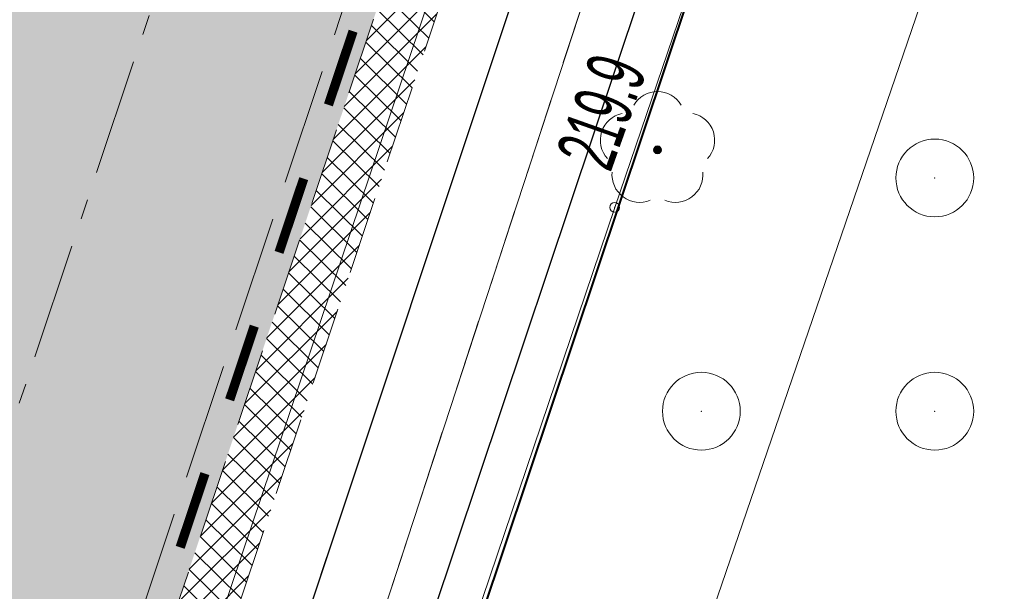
# Model space of a CAD drawing. Header units: metres. Extents: x 6599594 to 6600699, y 5687867 to 5691114.
# Tile 121 of 256: x 6599906 to 6599919, y 5688723 to 5688730. Entities that reach past the tile are written whole.
import ezdxf
from ezdxf.enums import TextEntityAlignment as Align

# ---------------------------------------------------------------- set-up
doc = ezdxf.new("R2010")
doc.units = ezdxf.units.M
doc.header["$MEASUREMENT"] = 0
for name, pattern in [('1', [0]), ('3_EGBZ', [1.5, 1, -0.5]), ('3_EGJE', [2.5, 1.5, -0.3700000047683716, 0.2600001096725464, -0.369999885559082]), ('BTO', [0]), ('BUG', [1.5, 1, -0.5]), ('GUK', [2, 1.5, -0.5]), ('GUZ', [1, 0.5, -0.5]), ('L_0_04', [1.5, 1, -0.5]), ('L_0_06', [2, 1.5, -0.5]), ('UPT', [0]), ('UPW', [0])]:
    doc.linetypes.add(name, pattern=pattern)
doc.layers.get('0').update_dxf_attribs({"color": 253, "linetype": 'CONTINUOUS', "lineweight": 13})
doc.layers.add('__gaPoziome', color=7, linetype='CONTINUOUS')
doc.layers.add('zzz.gaHSDomyslna', color=7, linetype='CONTINUOUS')
for name, color, linetype, lineweight in [('_dren', 30, '3_EGBZ', 40), ('_kolor chodnik', 50, '1', 5), ('_kolor jezdnia', 4, '1', 0), ('_kolor pobocze', 211, '1', 5), ('_kolor zjazdy kostka', 7, '1', 5), ('_kolor ścieżka @ 1', 10, '1', 0), ('_krawedz jezdni i pobocza', 7, 'BUG', 15), ('_os', 7, '3_EGJE', 13), ('_podział mój', 201, 'BTO', 40), ('_row', 150, 'CONTINUOUS', 30), ('Dzialki', 130, '1', 30), ('Kontury', 252, 'GUK', 9), ('OT_Komunikacja', 7, 'CONTINUOUS', 0), ('OT_ZagospodarowanieTerenu', 7, 'CONTINUOUS', 0), ('OT_ZagospodarowanieTerenu_P', 7, 'CONTINUOUS', 0), ('UTTOC_T_2', 30, 'CONTINUOUS', 9), ('UTTPOM_L_0', 30, 'UPT', 9), ('UWWPM_L_0', 5, 'UPW', 9), ('Uzytki', 252, 'GUZ', 9)]:
    doc.layers.add(name, color=color, linetype=linetype, lineweight=lineweight)
doc.styles.get("Standard").update_dxf_attribs({"font": 'ARIALN.TTF', "width": 0.75, "height": 1.199999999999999})
pattern_1 = [(45, (0, 0), (-0.1414213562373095, 0.1414213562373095), []), (135, (0, 0), (-0.1414213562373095, -0.1414213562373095), [])]

# ---------------------------------------------------------------- blocks, each defined once
blk = doc.blocks.new('230')
at = {"color": 0, "linetype": 'Continuous', "lineweight": 18}
blk.add_circle((0, 0), 1, dxfattribs=at)
blk = doc.blocks.new('147')
at = {"linetype": 'Continuous', "lineweight": 18}
blk.add_hatch(color=0, dxfattribs=at).paths.add_polyline_path([(0, -0.1, 1), (0, 0.1, 1)])
at = {"color": 0, "linetype": 'Continuous', "lineweight": 18}
blk.add_circle((0, 0), 0.1, dxfattribs=at)
for centre, radius, start, end in [((0, 0.8), 0.7, 29.8459319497, 150.1540680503), ((-0.7700000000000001, 0.25), 0.7, 101.6336339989, 222.6626941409), ((0.7700000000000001, 0.25), 0.7, 317.3373058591, 78.3663660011), ((-0.4600000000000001, -0.6400000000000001), 0.71, 174.3693172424, 292.5572466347), ((0.4600000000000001, -0.6400000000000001), 0.71, 247.4427533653, 5.630682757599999)]:
    blk.add_arc(centre, radius, start, end, dxfattribs=at)
blk = doc.blocks.new('hhh')
at = {"layer": '_podział mój'}
blk.add_line((6600030.348422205, 5689076.243038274), (6599864.227411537, 5688579.984196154), dxfattribs=at)
blk = doc.blocks.new('*U1196')
at = {"layer": 'zzz.gaHSDomyslna', "color": 182, "const_width": 0.12}
for points in [[(-50.1545329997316, -149.8283111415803), (-50.47196675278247, -150.7765915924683)], [(-50.78940050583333, -151.7248720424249), (-51.10683425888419, -152.6731524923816)], [(-51.42426801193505, -153.6214329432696), (-51.74170176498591, -154.5697133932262)], [(-52.0591355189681, -155.5179938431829), (-52.37656927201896, -156.4662742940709)]]:
    blk.add_lwpolyline(points, dxfattribs=at)

msp = doc.modelspace()

# ---------------------------------------------------------------- hatches: boundary and pattern name
at = {"layer": '_kolor chodnik'}
h = msp.add_hatch(dxfattribs=at)
h.set_pattern_fill('ANSI37', color=256, scale=1.6)
h.set_pattern_definition(pattern_1)
h.paths.add_polyline_path([(6599849.938171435, 5688542.085872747), (6599852.232147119, 5688548.938742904), (6599853.573135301, 5688548.489851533), (6599853.827082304, 5688549.248475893), (6599851.793849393, 5688549.929093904), (6599849.895278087, 5688548.982823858), (6599847.823506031, 5688542.793750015)])
edge = h.paths.add_edge_path()
edge.add_line((6600018.106075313, 5689087.454911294), (6600022.42781917, 5689091.229234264))
edge.add_line((6600022.42781917, 5689091.229234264), (6600020.233254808, 5689093.742094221))
edge.add_line((6600020.233254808, 5689093.742094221), (6600017.159471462, 5689091.057656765))
edge.add_arc((6600023.275194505, 5689085.385140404), 8.34143334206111, 137.1531558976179, 148.8016577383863)
edge.add_line((6600016.140105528, 5689089.706021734), (6600018.106075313, 5689087.454911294))
h.paths.add_polyline_path([(6600038.501784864, 5689187.59229436), (6600037.906968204, 5689187.700586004), (6600037.638296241, 5689186.224843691), (6600038.240083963, 5689186.115282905)])
h.paths.add_polyline_path([(6600069.098302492, 5689360.276020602), (6600068.321239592, 5689360.413462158), (6600068.064048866, 5689358.936495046), (6600068.836639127, 5689358.799546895)])
h.paths.add_polyline_path([(6600082.393785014, 5689362.950258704), (6600082.941124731, 5689366.103121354), (6600081.481377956, 5689366.361351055), (6600080.923159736, 5689363.210828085)])
h.paths.add_polyline_path([(6600074.022236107, 5689388.065861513), (6600072.983907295, 5689388.249860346), (6600072.723374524, 5689386.772538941), (6600073.760538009, 5689386.588865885)])
h.paths.add_polyline_path([(6600105.602402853, 5689486.45426531), (6600106.738797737, 5689489.760539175), (6600105.28818975, 5689490.281952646), (6600104.132785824, 5689486.965912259)])
h.paths.add_polyline_path([(6600132.519778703, 5689678.737346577), (6600131.636986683, 5689678.922259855), (6600131.330470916, 5689677.453953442), (6600132.212256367, 5689677.269208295)])
h.paths.add_polyline_path([(6600156.649397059, 5689798.7449027), (6600156.48800471, 5689797.95886096), (6600157.450195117, 5689797.757316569), (6600157.615023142, 5689798.542205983)])
h.paths.add_polyline_path([(6600189.055358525, 5689948.643107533), (6600187.902868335, 5689948.884512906), (6600187.600024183, 5689947.417400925), (6600188.748131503, 5689947.176379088)])
edge = h.paths.add_edge_path()
edge.add_line((6600204.459383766, 5690032.969035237), (6600204.153258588, 5690031.227801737))
edge.add_arc((6600202.328347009, 5690027.299936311), 4.331100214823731, 41.853001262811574, 65.08011546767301, ccw=False)
edge.add_arc((6600032.903931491, 5690051.979071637), 174.020003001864, 352.8070218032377, 353.495463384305)
edge.add_arc((6600202.372679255, 5690027.343587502), 5.999999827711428, 55.12102442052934, 69.64815978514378)
edge = h.paths.add_edge_path()
edge.add_line((6600205.046027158, 5690040.265402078), (6600204.972740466, 5690038.483452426))
edge.add_arc((6600203.986269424, 5690044.401803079), 5.999999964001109, 279.4630688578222, 294.9140560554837)
edge.add_line((6600206.513819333, 5690038.960158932), (6600206.607027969, 5690041.030672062))
edge.add_arc((6600203.986269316, 5690044.401803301), 4.270000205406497, 284.3702444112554, 307.86193139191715, ccw=False)
edge = h.paths.add_edge_path()
edge.add_arc((6600203.547470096, 5690044.558759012), 6.446878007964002, 324.43500910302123, 356.20133685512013, ccw=False)
edge.add_arc((6600203.986269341, 5690044.401803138), 6.000000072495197, 323.2169970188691, 357.4193489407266)
h.paths.add_polyline_path([(6600208.910055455, 5690121.713696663), (6600208.146285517, 5690121.748120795), (6600207.125602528, 5690121.794124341), (6600209.971605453, 5690121.665851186)])
edge = h.paths.add_edge_path()
edge.add_line((6600238.769818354, 5690481.648294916), (6600240.338176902, 5690490.87374652))
edge.add_line((6600240.338176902, 5690490.87374652), (6600241.251295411, 5690510.829461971))
edge.add_line((6600241.251295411, 5690510.829461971), (6600239.524022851, 5690510.928942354))
edge.add_line((6600239.524022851, 5690510.928942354), (6600238.633343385, 5690491.167757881))
edge.add_line((6600238.633343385, 5690491.167757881), (6600234.579716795, 5690467.661262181))
edge.add_line((6600234.579716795, 5690467.661262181), (6600234.449796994, 5690464.966873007))
edge.add_arc((6600242.443669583, 5690464.607462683), 8.001948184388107, 177.4256737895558, 268.2543056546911)
edge.add_line((6600242.199903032, 5690456.609228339), (6600242.216657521, 5690457.359274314))
edge.add_line((6600242.216657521, 5690457.359274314), (6600242.305257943, 5690458.836738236))
edge.add_arc((6600242.444504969, 5690464.607952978), 5.772894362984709, 177.0298084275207, 268.6178439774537, ccw=False)
edge.add_line((6600236.679365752, 5690464.907083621), (6600236.951876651, 5690470.95443634))
edge.add_line((6600236.951876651, 5690470.95443634), (6600238.15078669, 5690478.210832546))
edge.add_line((6600238.15078669, 5690478.210832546), (6600238.769818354, 5690481.648294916))
h.paths.add_polyline_path([(6600238.769818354, 5690481.648294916), (6600238.15078669, 5690478.210832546), (6600239.670056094, 5690477.930590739), (6600240.266710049, 5690481.376366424)])
edge = h.paths.add_edge_path()
edge.add_line((6600223.366500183, 5690460.339976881), (6600223.278629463, 5690457.997544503))
edge.add_arc((6600220.967166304, 5690465.656339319), 7.999999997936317, 286.7940807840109, 300.2738222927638)
edge.add_line((6600225.000231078, 5690458.747331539), (6600225.240084, 5690461.623695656))
edge.add_arc((6600221.105749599, 5690465.648640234), 5.76999998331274, 293.06724424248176, 315.7681070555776, ccw=False)
edge = h.paths.add_edge_path()
edge.add_arc((6600220.025145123, 5690444.676291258), 5.770000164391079, 37.996647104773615, 59.94382588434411, ccw=False)
edge.add_line((6600224.572175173, 5690448.22839199), (6600224.817793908, 5690451.081798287))
edge.add_arc((6600220.025145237, 5690444.676291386), 7.999999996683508, 53.19588653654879, 68.15166733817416)
edge.add_line((6600223.00235276, 5690452.101669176), (6600222.91504296, 5690449.670427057))
edge = h.paths.add_edge_path()
edge.add_arc((6600221.105749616, 5690465.648640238), 7.999999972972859, 328.0222308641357, 357.0132597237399)
edge.add_line((6600229.094882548, 5690465.23180147), (6600229.218816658, 5690467.593604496))
edge.add_line((6600229.218816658, 5690467.593604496), (6600228.218919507, 5690467.645774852))
edge.add_line((6600228.218919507, 5690467.645774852), (6600227.891778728, 5690461.411918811))
h.paths.add_polyline_path([(6600200.980142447, 5690012.236744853), (6600202.317278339, 5690011.956662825), (6600202.522293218, 5690012.935421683), (6600201.182321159, 5690013.216097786)])
h.paths.add_polyline_path([(6600196.457878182, 5689983.98337835), (6600195.202332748, 5689984.246370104), (6600194.899091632, 5689982.777335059), (6600196.150355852, 5689982.515240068)])
edge = h.paths.add_edge_path()
edge.add_line((6600112.305909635, 5689517.991018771), (6600112.691041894, 5689519.807934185))
edge.add_line((6600112.691041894, 5689519.807934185), (6600113.245521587, 5689522.423769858))
edge.add_line((6600113.245521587, 5689522.423769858), (6600111.553124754, 5689522.782507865))
edge.add_line((6600111.553124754, 5689522.782507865), (6600107.405864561, 5689503.21722655))
edge.add_line((6600107.405864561, 5689503.21722655), (6600099.494506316, 5689480.361667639))
edge.add_line((6600099.494506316, 5689480.361667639), (6600099.182814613, 5689478.891218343))
edge.add_arc((6600107.008997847, 5689477.232359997), 8.000059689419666, 168.0325629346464, 257.7529108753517)
edge.add_line((6600105.311960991, 5689469.414366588), (6600105.784990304, 5689471.593619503))
edge.add_arc((6600107.008927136, 5689477.232314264), 5.769999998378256, 168.0321375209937, 257.7533362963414, ccw=False)
edge.add_line((6600101.364343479, 5689478.42879883), (6600101.647245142, 5689479.76342708))
edge.add_line((6600101.647245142, 5689479.76342708), (6600104.132785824, 5689486.965912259))
edge.add_line((6600104.132785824, 5689486.965912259), (6600105.28818975, 5689490.281952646))
edge.add_line((6600105.28818975, 5689490.281952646), (6600108.240043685, 5689498.809726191))
edge.add_line((6600108.240043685, 5689498.809726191), (6600112.305909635, 5689517.991018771))
h.paths.add_polyline_path([(6600136.009573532, 5689645.499114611), (6600138.333647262, 5689645.012304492), (6600138.661671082, 5689646.578318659), (6600134.869459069, 5689647.372651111)])
at = {"layer": '_kolor jezdnia'}
h = msp.add_hatch(dxfattribs=at)
h.set_pattern_fill('ANSI37', color=4, scale=3.5)
h.set_pattern_definition([(45, (0, 0), (-0.3093592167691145, 0.3093592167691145), []), (135, (0, 0), (-0.3093592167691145, -0.3093592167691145), [])])
edge = h.paths.add_edge_path()
edge.add_line((6599833.066047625, 5688539.933393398), (6599850.649511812, 5688527.983462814))
edge.add_arc((6599857.337592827, 5688536.653968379), 10.95025544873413, 169.5012687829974, 232.3548431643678, ccw=False)
edge.add_arc((6599858.085851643, 5688536.618142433), 11.69295282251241, 162.2507788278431, 169.9967502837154, ccw=False)
edge.add_line((6599846.949484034, 5688540.182754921), (6599847.823506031, 5688542.793750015))
edge.add_line((6599847.823506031, 5688542.793750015), (6599849.895278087, 5688548.982823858))
edge.add_line((6599849.895278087, 5688548.982823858), (6599852.434748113, 5688556.56906746))
edge.add_line((6599852.434748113, 5688556.56906746), (6599928.48625871, 5688783.760284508))
edge.add_line((6599928.48625871, 5688783.760284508), (6599931.025728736, 5688791.34652811))
edge.add_line((6599931.025728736, 5688791.34652811), (6599996.657773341, 5688987.411326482))
edge.add_line((6599996.657773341, 5688987.411326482), (6599999.197243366, 5688994.997570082))
edge.add_line((6599999.197243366, 5688994.997570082), (6600021.930100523, 5689062.908193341))
edge.add_line((6600021.930100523, 5689062.908193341), (6600017.620224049, 5689067.371531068))
edge.add_line((6600017.620224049, 5689067.371531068), (6600016.714558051, 5689064.654078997))
edge.add_line((6600016.714558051, 5689064.654078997), (6600012.423620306, 5689051.835617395))
edge.add_line((6600012.423620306, 5689051.835617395), (6600009.884150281, 5689044.249373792))
edge.add_line((6600009.884150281, 5689044.249373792), (6599977.53516164, 5688947.612159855))
edge.add_line((6599977.53516164, 5688947.612159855), (6599974.995691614, 5688940.025916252))
edge.add_line((6599974.995691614, 5688940.025916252), (6599942.096912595, 5688841.746295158))
edge.add_line((6599942.096912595, 5688841.746295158), (6599939.557442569, 5688834.160051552))
edge.add_line((6599939.557442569, 5688834.160051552), (6599882.679288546, 5688664.246042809))
edge.add_line((6599882.679288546, 5688664.246042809), (6599880.139818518, 5688656.659799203))
edge.add_line((6599880.139818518, 5688656.659799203), (6599852.46454386, 5688573.984527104))
edge.add_line((6599852.46454386, 5688573.984527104), (6599842.470137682, 5688544.127903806))
edge.add_arc((6599835.706422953, 5688546.652910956), 7.219660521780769, 248.5480913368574, 339.52856074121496, ccw=False)
h.paths.add_polyline_path([(6600044.653202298, 5689172.271628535), (6600046.276244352, 5689181.431901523), (6600047.759199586, 5689189.801539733), (6600051.0603021, 5689208.432603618), (6600052.368792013, 5689215.817578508), (6600054.808584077, 5689229.587499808), (6600056.11707399, 5689236.972474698), (6600057.346666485, 5689243.912161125), (6600058.655146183, 5689251.297078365), (6600058.831439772, 5689252.292060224), (6600060.098987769, 5689259.445963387), (6600060.139929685, 5689259.677035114), (6600061.407468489, 5689266.830886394), (6600072.329030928, 5689328.470998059), (6600073.637511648, 5689335.855921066), (6600077.337304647, 5689356.73715072), (6600078.820259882, 5689365.106788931), (6600081.142794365, 5689378.214921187), (6600082.538516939, 5689386.092227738), (6600095.187867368, 5689457.483787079), (6600091.082877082, 5689465.8405575), (6600089.043088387, 5689454.328211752), (6600087.870641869, 5689447.711051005), (6600087.560133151, 5689445.958573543), (6600086.562151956, 5689440.326076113), (6600082.433200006, 5689417.022719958), (6600080.95024477, 5689408.65308175), (6600077.202698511, 5689387.502337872), (6600075.719743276, 5689379.132699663), (6600073.469199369, 5689366.430874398), (6600071.986244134, 5689358.061236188), (6600069.98686466, 5689346.776955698), (6600068.591142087, 5689338.899649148), (6600065.559290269, 5689321.78820693), (6600064.163567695, 5689313.910900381), (6600059.719426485, 5689288.828650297), (6600058.323703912, 5689280.951343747), (6600057.563846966, 5689276.662793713), (6600056.168124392, 5689268.785487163), (6600054.804920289, 5689261.091711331), (6600053.409197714, 5689253.21440478), (6600053.264817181, 5689252.399536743), (6600051.869094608, 5689244.522230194), (6600051.183555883, 5689240.653124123), (6600049.787833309, 5689232.775817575), (6600046.593849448, 5689214.749319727), (6600045.198126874, 5689206.872013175), (6600044.41754409, 5689202.466488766), (6600042.934588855, 5689194.096850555), (6600036.429952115, 5689157.38538759), (6600034.946996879, 5689149.01574938), (6600030.579776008, 5689124.367629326), (6600027.529365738, 5689107.151445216), (6600024.895072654, 5689094.014582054), (6600030.583685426, 5689094.264316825), (6600032.945013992, 5689106.191885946), (6600043.170247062, 5689163.901990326)])
edge = h.paths.add_edge_path()
edge.add_line((6600111.106812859, 5689535.144351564), (6600111.256844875, 5689535.85214863))
edge.add_line((6600111.256844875, 5689535.85214863), (6600112.915748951, 5689543.678261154))
edge.add_line((6600112.915748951, 5689543.678261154), (6600117.304772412, 5689564.384094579))
edge.add_line((6600117.304772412, 5689564.384094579), (6600119.067357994, 5689572.699339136))
edge.add_line((6600119.067357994, 5689572.699339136), (6600120.087667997, 5689577.512794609))
edge.add_line((6600120.087667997, 5689577.512794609), (6600121.642890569, 5689584.849775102))
edge.add_line((6600121.642890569, 5689584.849775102), (6600128.436769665, 5689616.900852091))
edge.add_line((6600128.436769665, 5689616.900852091), (6600129.991992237, 5689624.237832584))
edge.add_line((6600129.991992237, 5689624.237832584), (6600132.660554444, 5689636.827148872))
edge.add_line((6600132.660554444, 5689636.827148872), (6600133.208838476, 5689639.444704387))
edge.add_line((6600133.208838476, 5689639.444704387), (6600134.848957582, 5689647.274775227))
edge.add_line((6600134.848957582, 5689647.274775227), (6600138.97649476, 5689666.979995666))
edge.add_line((6600138.97649476, 5689666.979995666), (6600140.51410642, 5689674.320687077))
edge.add_line((6600140.51410642, 5689674.320687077), (6600145.209128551, 5689696.735129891))
edge.add_line((6600145.209128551, 5689696.735129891), (6600146.746740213, 5689704.075821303))
edge.add_line((6600146.746740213, 5689704.075821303), (6600151.462308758, 5689726.588354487))
edge.add_line((6600151.462308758, 5689726.588354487), (6600152.999920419, 5689733.929045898))
edge.add_line((6600152.999920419, 5689733.929045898), (6600155.244070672, 5689744.642813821))
edge.add_line((6600155.244070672, 5689744.642813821), (6600156.781682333, 5689751.983505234))
edge.add_line((6600156.781682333, 5689751.983505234), (6600161.635515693, 5689775.156126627))
edge.add_line((6600161.635515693, 5689775.156126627), (6600163.378142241, 5689783.475576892))
edge.add_line((6600163.378142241, 5689783.475576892), (6600163.850769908, 5689785.731942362))
edge.add_line((6600163.850769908, 5689785.731942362), (6600167.028500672, 5689800.902704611))
edge.add_line((6600167.028500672, 5689800.902704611), (6600179.49088801, 5689860.399222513))
edge.add_line((6600179.49088801, 5689860.399222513), (6600181.233514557, 5689868.718672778))
edge.add_line((6600181.233514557, 5689868.718672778), (6600181.84713393, 5689871.648144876))
edge.add_line((6600181.84713393, 5689871.648144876), (6600183.384745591, 5689878.988836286))
edge.add_line((6600183.384745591, 5689878.988836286), (6600184.935818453, 5689886.393792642))
edge.add_line((6600184.935818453, 5689886.393792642), (6600186.575937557, 5689894.223863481))
edge.add_line((6600186.575937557, 5689894.223863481), (6600194.05133812, 5689929.912074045))
edge.add_line((6600194.05133812, 5689929.912074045), (6600195.691457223, 5689937.742144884))
edge.add_line((6600195.691457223, 5689937.742144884), (6600202.915799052, 5689972.231779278))
edge.add_line((6600202.915799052, 5689972.231779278), (6600204.555918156, 5689980.061850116))
edge.add_line((6600204.555918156, 5689980.061850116), (6600206.062781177, 5689987.255744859))
edge.add_line((6600206.062781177, 5689987.255744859), (6600207.702900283, 5689995.085815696))
edge.add_line((6600207.702900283, 5689995.085815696), (6600210.232559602, 5690007.162628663))
edge.add_line((6600210.232559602, 5690007.162628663), (6600211.694938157, 5690014.144150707))
edge.add_arc((6600028.177652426, 5690052.584442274), 187.5000004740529, 348.1696294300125, 357.4195276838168)
edge.add_line((6600215.487522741, 5690044.142720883), (6600208.310270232, 5690026.480446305))
edge.add_arc((6600032.903933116, 5690051.97907145), 177.2500013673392, 348.1696294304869, 351.7289130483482, ccw=False)
edge.add_line((6600206.38894146, 5690015.640182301), (6600205.966941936, 5690013.625519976))
edge.add_line((6600205.966941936, 5690013.625519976), (6600204.326822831, 5690005.795449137))
edge.add_line((6600204.326822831, 5690005.795449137), (6600197.076961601, 5689971.183982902))
edge.add_line((6600197.076961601, 5689971.183982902), (6600195.334335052, 5689962.864532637))
edge.add_line((6600195.334335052, 5689962.864532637), (6600193.44722506, 5689953.855305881))
edge.add_line((6600193.44722506, 5689953.855305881), (6600191.909227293, 5689946.512771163))
edge.add_line((6600191.909227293, 5689946.512771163), (6600185.496844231, 5689915.899498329))
edge.add_line((6600185.496844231, 5689915.899498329), (6600183.856521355, 5689908.068454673))
edge.add_line((6600183.856521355, 5689908.068454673), (6600182.066605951, 5689899.523243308))
edge.add_line((6600182.066605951, 5689899.523243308), (6600180.32407057, 5689891.204228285))
edge.add_line((6600180.32407057, 5689891.204228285), (6600174.320344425, 5689862.541919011))
edge.add_line((6600174.320344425, 5689862.541919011), (6600172.577809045, 5689854.222903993))
edge.add_line((6600172.577809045, 5689854.222903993), (6600163.663810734, 5689811.666703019))
edge.add_line((6600163.663810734, 5689811.666703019), (6600162.023782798, 5689803.837067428))
edge.add_line((6600162.023782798, 5689803.837067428), (6600160.924220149, 5689798.587659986))
edge.add_line((6600160.924220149, 5689798.587659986), (6600159.279208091, 5689790.734229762))
edge.add_line((6600159.279208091, 5689790.734229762), (6600157.107250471, 5689780.365115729))
edge.add_line((6600157.107250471, 5689780.365115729), (6600155.462238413, 5689772.511685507))
edge.add_line((6600155.462238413, 5689772.511685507), (6600153.380318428, 5689762.572418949))
edge.add_line((6600153.380318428, 5689762.572418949), (6600151.735124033, 5689754.718118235))
edge.add_line((6600151.735124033, 5689754.718118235), (6600148.586504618, 5689739.686336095))
edge.add_line((6600148.586504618, 5689739.686336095), (6600146.885007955, 5689731.563243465))
edge.add_line((6600146.885007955, 5689731.563243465), (6600141.75088822, 5689707.052510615))
edge.add_line((6600141.75088822, 5689707.052510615), (6600140.110896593, 5689699.223048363))
edge.add_line((6600140.110896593, 5689699.223048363), (6600133.483561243, 5689667.583574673))
edge.add_line((6600133.483561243, 5689667.583574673), (6600131.860394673, 5689659.834436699))
edge.add_line((6600131.860394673, 5689659.834436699), (6600131.740984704, 5689659.26436315))
edge.add_line((6600131.740984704, 5689659.26436315), (6600130.117814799, 5689651.515209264))
edge.add_line((6600130.117814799, 5689651.515209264), (6600127.27873359, 5689637.961189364))
edge.add_line((6600127.27873359, 5689637.961189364), (6600126.924568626, 5689636.290366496))
edge.add_line((6600126.924568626, 5689636.290366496), (6600125.166244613, 5689627.995226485))
edge.add_line((6600125.166244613, 5689627.995226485), (6600118.009503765, 5689594.232298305))
edge.add_line((6600118.009503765, 5689594.232298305), (6600116.25117975, 5689585.937158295))
edge.add_line((6600116.25117975, 5689585.937158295), (6600113.665314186, 5689573.737975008))
edge.add_line((6600113.665314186, 5689573.737975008), (6600111.898534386, 5689565.402943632))
edge.add_line((6600111.898534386, 5689565.402943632), (6600104.889982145, 5689532.339115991))
edge.add_line((6600104.889982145, 5689532.339115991), (6600103.22663594, 5689524.492047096))
edge.add_line((6600103.22663594, 5689524.492047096), (6600096.623876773, 5689493.342605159))
edge.add_line((6600096.623876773, 5689493.342605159), (6600094.968986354, 5689485.535427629))
edge.add_line((6600094.968986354, 5689485.535427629), (6600094.300101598, 5689482.379870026))
edge.add_line((6600094.300101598, 5689482.379870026), (6600099.182814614, 5689478.891218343))
edge.add_line((6600099.182814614, 5689478.891218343), (6600099.494506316, 5689480.361667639))
edge.add_line((6600099.494506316, 5689480.361667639), (6600111.106812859, 5689535.144351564))
edge = h.paths.add_edge_path()
edge.add_arc((6600239.213891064, 5690851.400367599), 10.00000000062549, -2.8342403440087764, 76.13703556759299, ccw=False)
edge.add_line((6600249.201658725, 5690850.905901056), (6600249.082723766, 5690848.503524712))
edge.add_line((6600249.082723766, 5690848.503524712), (6600247.016487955, 5690806.767468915))
edge.add_line((6600247.016487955, 5690806.767468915), (6600246.092398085, 5690789.152178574))
edge.add_line((6600246.092398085, 5690789.152178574), (6600233.768116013, 5690572.015170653))
edge.add_line((6600233.768116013, 5690572.015170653), (6600228.959056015, 5690465.296202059))
edge.add_line((6600228.959056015, 5690465.296202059), (6600234.588724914, 5690465.017134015))
edge.add_line((6600234.588724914, 5690465.017134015), (6600239.262540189, 5690571.767576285))
edge.add_line((6600239.262540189, 5690571.767576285), (6600252.50503885, 5690806.400146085))
edge.add_line((6600252.50503885, 5690806.400146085), (6600254.569211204, 5690848.094521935))
edge.add_arc((6600262.559425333, 5690847.6989487), 7.999999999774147, 76.13703557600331, 177.1657596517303, ccw=False)
edge.add_line((6600264.476229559, 5690855.465921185), (6600241.609896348, 5690861.109083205))
edge = h.paths.add_edge_path()
edge.add_line((6600250.031475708, 5690451.625307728), (6600250.231741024, 5690455.772579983))
edge.add_line((6600250.231741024, 5690455.772579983), (6600246.257763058, 5690456.417303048))
edge.add_line((6600246.257763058, 5690456.417303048), (6600242.171761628, 5690456.61060902))
edge.add_arc((6600242.563100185, 5690464.586983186), 7.985968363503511, 176.9123644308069, 267.1911945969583, ccw=False)
edge.add_line((6600234.588724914, 5690465.017134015), (6600228.959056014, 5690465.296202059))
edge.add_arc((6600220.965133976, 5690465.657286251), 8.002072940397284, 267.8289300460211, 357.413716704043, ccw=False)
edge.add_line((6600220.661989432, 5690457.660957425), (6600212.406915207, 5690458.119572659))
edge.add_line((6600212.406915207, 5690458.119572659), (6600208.431872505, 5690457.817501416))
edge.add_line((6600208.431872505, 5690457.817501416), (6600208.233912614, 5690454.548331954))
edge.add_line((6600208.233912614, 5690454.548331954), (6600212.129565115, 5690453.127270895))
edge.add_line((6600212.129565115, 5690453.127270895), (6600218.640548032, 5690452.76554962))
edge.add_line((6600218.640548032, 5690452.76554962), (6600216.486747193, 5690452.885205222))
edge.add_line((6600216.486747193, 5690452.885205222), (6600220.468905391, 5690452.663974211))
edge.add_arc((6600220.025145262, 5690444.676291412), 7.99999997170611, -0.3386579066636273, 86.8201700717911, ccw=False)
edge.add_line((6600228.025005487, 5690444.629006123), (6600227.803602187, 5690439.649256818))
edge.add_line((6600227.803602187, 5690439.649256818), (6600226.885525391, 5690435.936828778))
edge.add_line((6600226.885525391, 5690435.936828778), (6600225.534849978, 5690405.967249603))
edge.add_line((6600225.534849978, 5690405.967249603), (6600226.115199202, 5690402.187514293))
edge.add_line((6600226.115199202, 5690402.187514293), (6600213.445139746, 5690121.008786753))
edge.add_line((6600213.445139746, 5690121.008786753), (6600213.352800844, 5690118.960058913))
edge.add_line((6600213.352800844, 5690118.960058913), (6600209.980184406, 5690044.131649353))
edge.add_arc((6600203.98626942, 5690044.401803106), 5.999999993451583, 257.4162346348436, 357.41934921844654, ccw=False)
edge.add_line((6600202.679069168, 5690038.545931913), (6600201.589735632, 5690033.666039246))
edge.add_line((6600201.589735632, 5690033.666039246), (6600203.67987942, 5690033.199458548))
edge.add_arc((6600202.372679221, 5690027.343587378), 5.999999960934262, -8.27108729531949, 77.41623506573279, ccw=False)
edge.add_line((6600208.310270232, 5690026.480446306), (6600215.487522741, 5690044.142720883))
edge.add_line((6600215.487522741, 5690044.142720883), (6600216.199687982, 5690059.9446614))
edge.add_line((6600216.199687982, 5690059.9446614), (6600216.537356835, 5690067.437056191))
edge.add_line((6600216.537356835, 5690067.437056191), (6600223.893528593, 5690230.66011469))
edge.add_line((6600223.893528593, 5690230.66011469), (6600224.231197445, 5690238.152509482))
edge.add_line((6600224.231197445, 5690238.152509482), (6600233.507835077, 5690443.987992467))
edge.add_arc((6600241.499722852, 5690443.627812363), 7.999999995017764, 87.29208981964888, 177.4195277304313, ccw=False)
edge.add_line((6600241.877677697, 5690451.618879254), (6600246.021541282, 5690451.422886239))
edge.add_line((6600246.021541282, 5690451.422886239), (6600246.427694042, 5690451.44338883))
edge.add_line((6600246.427694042, 5690451.44338883), (6600246.79397003, 5690451.461878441))
edge.add_line((6600246.79397003, 5690451.461878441), (6600250.031475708, 5690451.625307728))
edge = h.paths.add_edge_path()
edge.add_line((6600007.33756506, 5689086.20374581), (6600006.980466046, 5689080.740822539))
edge.add_line((6600006.980466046, 5689080.740822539), (6600007.229745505, 5689080.720859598))
edge.add_line((6600007.229745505, 5689080.720859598), (6600008.093335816, 5689080.601653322))
edge.add_line((6600008.093335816, 5689080.601653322), (6600008.702681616, 5689080.53831051))
edge.add_arc((6600008.140193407, 5689070.554142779), 9.999999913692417, -18.557800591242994, 86.77547804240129, ccw=False)
edge.add_line((6600017.620224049, 5689067.371531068), (6600021.930100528, 5689062.908193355))
edge.add_arc((6599734.83819726, 5689159.011261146), 302.7499967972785, 341.4922000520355, 343.8640860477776)
edge.add_arc((6600034.895369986, 5689072.315877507), 9.581213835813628, 98.63328270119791, 164.5273290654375, ccw=False)
edge.add_line((6600033.457137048, 5689081.788529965), (6600033.832640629, 5689081.798737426))
edge.add_line((6600033.832640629, 5689081.798737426), (6600034.422462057, 5689082.05700874))
edge.add_line((6600034.422462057, 5689082.05700874), (6600036.833623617, 5689082.139040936))
edge.add_line((6600036.833623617, 5689082.139040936), (6600036.730225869, 5689087.148851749))
edge.add_line((6600036.730225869, 5689087.148851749), (6600036.579860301, 5689087.134303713))
edge.add_arc((6600036.479565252, 5689093.136286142), 6.002820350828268, 169.1687651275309, 270.9573417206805, ccw=False)
edge.add_line((6600030.583685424, 5689094.264316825), (6600024.895072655, 5689094.014582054))
edge.add_arc((6600015.200558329, 5689096.162123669), 9.929528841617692, 271.0943432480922, 347.5094668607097, ccw=False)
edge.add_arc((6600014.909438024, 5689089.646776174), 3.446070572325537, 264.4236009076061, 278.0194998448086, ccw=False)
edge.add_line((6600014.574573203, 5689086.217014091), (6600014.299554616, 5689086.232508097))
edge.add_line((6600014.299554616, 5689086.232508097), (6600010.474232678, 5689086.448019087))
edge.add_line((6600010.474232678, 5689086.448019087), (6600007.33756506, 5689086.20374581))
edge = h.paths.add_edge_path()
edge.add_line((6600105.490725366, 5689463.953528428), (6600106.927559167, 5689464.047234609))
edge.add_line((6600106.927559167, 5689464.047234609), (6600107.835, 5689468.66))
edge.add_line((6600107.835, 5689468.66), (6600105.311960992, 5689469.414366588))
edge.add_arc((6600107.008997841, 5689477.232359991), 8.000059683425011, 168.0325628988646, 257.75291091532, ccw=False)
edge.add_line((6600099.182814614, 5689478.891218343), (6600094.300101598, 5689482.379870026))
edge.add_arc((6600586.245114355, 5689378.104238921), 502.8750369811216, 168.032376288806, 169.9522165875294)
edge.add_line((6600091.082877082, 5689465.8405575), (6600095.187867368, 5689457.483787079))
edge.add_arc((6600103.065173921, 5689456.088064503), 8.000000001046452, 77.7533362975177, 169.9524553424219, ccw=False)
edge.add_line((6600104.762140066, 5689463.906012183), (6600105.490725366, 5689463.953528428))
at = {"layer": '_kolor pobocze'}
h = msp.add_hatch(dxfattribs=at)
h.set_pattern_fill('ANSI37', color=256, scale=1.6)
h.set_pattern_definition(pattern_1)
h.paths.add_polyline_path([(6599932.280385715, 5688783.281118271), (6599932.51846103, 5688783.99232861), (6599930.384830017, 5688784.706554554), (6599928.486258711, 5688783.760284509), (6599900.424162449, 5688699.929447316), (6599901.135372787, 5688699.691372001), (6599929.09885504, 5688783.227616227), (6599930.441347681, 5688783.896730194)])
h.paths.add_polyline_path([(6599863.82305472, 5688584.885679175), (6599865.662092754, 5688584.270067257), (6599865.900168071, 5688584.981277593), (6599863.766537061, 5688585.69550354), (6599861.867965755, 5688584.749233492), (6599852.434748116, 5688556.569067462), (6599852.907883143, 5688555.61978181), (6599862.297350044, 5688583.669249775), (6599862.358334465, 5688583.85143058), (6599862.480562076, 5688584.216565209)])
h.paths.add_polyline_path([(6599865.891775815, 5688591.038664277), (6599865.217260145, 5688592.39199476), (6599901.135372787, 5688699.691372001), (6599900.424162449, 5688699.929447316), (6599864.407435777, 5688592.335477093), (6599865.353705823, 5688590.436905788), (6599867.487336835, 5688589.722679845), (6599867.72541215, 5688590.433890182)])
at = {"layer": '_kolor zjazdy kostka'}
h = msp.add_hatch(dxfattribs=at)
h.set_pattern_fill('ANSI37', color=256, scale=1.6)
h.set_pattern_definition(pattern_1)
h.paths.add_polyline_path([(6600244.137440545, 5690813.934732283), (6600242.369522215, 5690814.022127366), (6600242.097568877, 5690808.528921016), (6600243.865482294, 5690808.441426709)])
h.paths.add_polyline_path([(6600247.012128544, 5690806.679412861), (6600247.442736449, 5690815.377295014), (6600247.393289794, 5690814.378518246), (6600247.113277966, 5690808.722537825)])
h.paths.add_polyline_path([(6600242.297085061, 5690788.088808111), (6600240.958726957, 5690788.155683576), (6600240.648818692, 5690782.664569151), (6600241.987258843, 5690782.599147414)])
h.paths.add_polyline_path([(6600245.558275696, 5690780.919298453), (6600246.037231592, 5690789.405686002), (6600244.985820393, 5690788.453468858), (6600244.612601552, 5690781.981345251)])
h.paths.add_polyline_path([(6600241.348405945, 5690723.711515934), (6600242.272017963, 5690722.691689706), (6600242.749709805, 5690731.155680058), (6600241.698138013, 5690730.203317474), (6600241.472690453, 5690726.27550499)])
h.paths.add_polyline_path([(6600225.772794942, 5690394.589141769), (6600224.731429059, 5690393.637598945), (6600224.461246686, 5690387.644646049), (6600225.412923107, 5690386.603142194)])
h.paths.add_polyline_path([(6600223.012390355, 5690333.280720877), (6600223.372595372, 5690341.272607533), (6600222.32835346, 5690340.318436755), (6600222.058239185, 5690334.324941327)])
h.paths.add_polyline_path([(6600215.496388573, 5690166.390602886), (6600215.856593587, 5690174.382489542), (6600214.812834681, 5690173.428760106), (6600214.542018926, 5690167.435062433)])
h.paths.add_polyline_path([(6600212.446537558, 5690121.053392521), (6600213.399499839, 5690120.010473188), (6600213.788744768, 5690128.503024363), (6600212.745135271, 5690127.54943145)])
h.paths.add_polyline_path([(6600209.977420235, 5690121.665589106), (6600210.225142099, 5690127.162117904), (6600207.346107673, 5690127.291879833), (6600207.119593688, 5690121.794395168)])
h.paths.add_polyline_path([(6600207.950178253, 5690070.725854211), (6600204.880846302, 5690070.828947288), (6600204.643784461, 5690065.333808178), (6600207.702521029, 5690065.204598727)])
h.paths.add_polyline_path([(6600200.981479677, 5690012.236464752), (6600199.969248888, 5690007.339980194), (6600201.282587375, 5690007.064882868), (6600202.31726072, 5690011.956666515)])
h.paths.add_polyline_path([(6600193.613960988, 5689970.406358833), (6600192.398010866, 5689970.660657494), (6600191.286205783, 5689965.274578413), (6600192.486379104, 5689965.023185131)])
h.paths.add_polyline_path([(6600189.061271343, 5689948.671423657), (6600189.98413328, 5689953.050774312), (6600188.818902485, 5689953.32186217), (6600187.908781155, 5689948.91282903)])
h.paths.add_polyline_path([(6600180.976201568, 5689915.317449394), (6600179.952861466, 5689910.421322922), (6600181.008474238, 5689910.200199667), (6600182.033843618, 5689915.09540201)])
h.paths.add_polyline_path([(6600176.508279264, 5689893.538690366), (6600177.476023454, 5689893.335973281), (6600178.603605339, 5689898.719146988), (6600177.636002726, 5689898.922290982)])
h.paths.add_polyline_path([(6600179.28182965, 5689859.401159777), (6600180.522246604, 5689860.211927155), (6600181.057490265, 5689860.561775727), (6600183.598022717, 5689860.029600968), (6600184.726606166, 5689865.412570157), (6600182.186324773, 5689865.943033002), (6600181.604764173, 5689866.832779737), (6600181.024456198, 5689867.720610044)])
h.paths.add_polyline_path([(6600160.200810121, 5689810.862606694), (6600159.232772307, 5689811.065842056), (6600158.207991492, 5689806.171529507), (6600159.175735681, 5689805.968812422)])
h.paths.add_polyline_path([(6600156.49391753, 5689797.987177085), (6600155.463416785, 5689793.068691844), (6600156.431160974, 5689792.865974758), (6600157.461419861, 5689797.784520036)])
edge = h.paths.add_edge_path()
edge.add_arc((6600173.111981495, 5689800.679690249), 5.999999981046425, 204.673115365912, 239.5411154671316, ccw=False)
edge.add_arc((6600173.162096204, 5689800.685330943), 6.047914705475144, 168.3203586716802, 204.5234866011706, ccw=False)
edge.add_line((6600167.239404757, 5689801.9096668), (6600163.651667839, 5689784.781499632))
edge.add_arc((6600169.524220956, 5689783.551410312), 5.999999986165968, 139.2146049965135, 168.1696294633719, ccw=False)
edge.add_arc((6600169.524220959, 5689783.551410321), 5.999999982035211, 96.80962310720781, 139.2146050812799, ccw=False)
edge.add_line((6600168.812796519, 5689789.509083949), (6600170.070461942, 5689795.507731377))
h.paths.add_polyline_path([(6600163.526364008, 5689776.866746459), (6600166.051243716, 5689776.337874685), (6600167.179826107, 5689781.720838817), (6600164.653945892, 5689782.249920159), (6600163.941148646, 5689783.340449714), (6600163.493329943, 5689784.025580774), (6600161.750703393, 5689775.706130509), (6600162.438017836, 5689776.155376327)])
h.paths.add_polyline_path([(6600152.614191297, 5689774.643430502), (6600153.639138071, 5689779.536616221), (6600152.646757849, 5689779.744928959), (6600151.646447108, 5689774.846147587)])
h.paths.add_polyline_path([(6600150.121074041, 5689767.466820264), (6600148.177624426, 5689758.16795459), (6600149.115997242, 5689757.971390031), (6600151.066362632, 5689767.268392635)])
h.paths.add_polyline_path([(6600142.970741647, 5689739.332500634), (6600141.888449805, 5689734.142420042), (6600144.036614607, 5689733.695518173), (6600145.123068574, 5689738.882330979)])
h.paths.add_polyline_path([(6600136.256357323, 5689701.052153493), (6600137.154085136, 5689700.864096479), (6600138.287960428, 5689706.274871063), (6600137.386492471, 5689706.464182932)])
h.paths.add_polyline_path([(6600130.081494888, 5689667.099389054), (6600129.212847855, 5689667.281639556), (6600128.083282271, 5689661.898895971), (6600128.953953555, 5689661.716447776)])
h.paths.add_polyline_path([(6600128.397394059, 5689659.030340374), (6600127.554144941, 5689659.207226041), (6600126.49340855, 5689653.810049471), (6600127.269860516, 5689653.647397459)])
h.paths.add_polyline_path([(6600134.990411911, 5689640.633636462), (6600137.30714639, 5689640.148363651), (6600138.339560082, 5689645.040620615), (6600136.015486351, 5689645.500958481), (6600135.435178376, 5689646.388788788), (6600134.8548704, 5689647.276619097), (6600133.214751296, 5689639.446548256), (6600134.102581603, 5689640.026856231)])
h.paths.add_polyline_path([(6600122.164164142, 5689634.294831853), (6600121.024067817, 5689628.914244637), (6600122.015114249, 5689628.705875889), (6600123.155614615, 5689634.086346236)])
h.paths.add_polyline_path([(6600114.54207576, 5689593.450769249), (6600113.493359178, 5689593.398339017), (6600112.364315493, 5689588.045694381), (6600113.29076438, 5689587.54753241)])
h.paths.add_polyline_path([(6600110.194543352, 5689572.941097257), (6600109.20781945, 5689573.148880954), (6600108.067717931, 5689567.768269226), (6600109.05014319, 5689567.535215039)])
h.paths.add_polyline_path([(6600119.083213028, 5689565.540446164), (6600119.089125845, 5689565.542290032), (6600121.462438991, 5689565.065690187), (6600122.598093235, 5689570.447168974), (6600120.229622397, 5689570.949214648), (6600119.651446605, 5689571.8119627), (6600119.073270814, 5689572.727655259), (6600117.310757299, 5689564.412754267)])
h.paths.add_polyline_path([(6600101.698666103, 5689532.937884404), (6600100.730666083, 5689533.141679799), (6600099.694214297, 5689528.250234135), (6600100.669121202, 5689528.045267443)])
h.paths.add_polyline_path([(6600094.064021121, 5689496.827028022), (6600093.080194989, 5689497.033910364), (6600092.036590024, 5689492.143967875), (6600093.038865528, 5689491.933250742)])
h.paths.add_polyline_path([(6600083.709836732, 5689453.74980843), (6600082.738586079, 5689448.336231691), (6600084.647281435, 5689448.027407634), (6600085.606840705, 5689453.416583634)])
h.paths.add_polyline_path([(6600084.434394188, 5689446.82589514), (6600083.348896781, 5689447.018140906), (6600082.567374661, 5689442.58660872), (6600083.649300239, 5689442.394910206)])
h.paths.add_polyline_path([(6600078.04194071, 5689410.721110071), (6600078.996952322, 5689416.137564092), (6600078.054833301, 5689416.304853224), (6600077.111232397, 5689410.886043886)])
h.paths.add_polyline_path([(6600072.911565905, 5689386.768652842), (6600071.960466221, 5689381.312635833), (6600072.800073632, 5689381.16322159), (6600073.766450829, 5689386.590709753)])
h.paths.add_polyline_path([(6600082.887400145, 5689379.432062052), (6600085.278102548, 5689379.03494316), (6600086.160383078, 5689383.956496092), (6600083.759726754, 5689384.355378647), (6600083.152078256, 5689385.224725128), (6600082.544429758, 5689386.094071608), (6600081.148707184, 5689378.216765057), (6600082.018053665, 5689378.824413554)])
h.paths.add_polyline_path([(6600080.731401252, 5689363.247695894), (6600080.041469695, 5689363.369939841), (6600079.433821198, 5689364.239286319), (6600078.8261727, 5689365.1086328), (6600077.343217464, 5689356.73899459), (6600078.212563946, 5689357.346643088), (6600079.081910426, 5689357.954291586), (6600081.429189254, 5689357.564866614), (6600082.388748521, 5689362.980514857)])
h.paths.add_polyline_path([(6600069.104215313, 5689360.304336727), (6600070.063917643, 5689365.720487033), (6600069.2708267, 5689365.861009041), (6600068.327152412, 5689360.441778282)])
h.paths.add_polyline_path([(6600066.550616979, 5689345.891799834), (6600065.546169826, 5689346.069805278), (6600064.677796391, 5689341.145792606), (6600065.678290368, 5689340.968483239)])
h.paths.add_polyline_path([(6600061.138656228, 5689321.077501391), (6600060.270282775, 5689316.15348863), (6600061.250715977, 5689315.979734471), (6600062.127590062, 5689320.902245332)])
h.paths.add_polyline_path([(6600055.325252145, 5689288.11325564), (6600054.456878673, 5689283.189242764), (6600055.410852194, 5689283.020177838), (6600056.283178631, 5689287.917022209)])
h.paths.add_polyline_path([(6600048.045675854, 5689182.819289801), (6600050.371939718, 5689182.407116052), (6600051.31444535, 5689187.67761207), (6600048.980409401, 5689188.064690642), (6600048.372760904, 5689188.934037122), (6600047.765112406, 5689189.803383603), (6600046.306982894, 5689181.603992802), (6600046.972918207, 5689182.069462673)])
h.paths.add_polyline_path([(6600040.943690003, 5689201.374141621), (6600039.339175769, 5689201.66987967), (6600038.429882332, 5689196.244216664), (6600039.984130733, 5689195.958493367)])
h.paths.add_polyline_path([(6600032.993704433, 5689156.473759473), (6600032.278185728, 5689156.600537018), (6600031.299242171, 5689151.188930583), (6600032.034145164, 5689151.058111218)])
h.paths.add_polyline_path([(6600026.309179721, 5689123.603833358), (6600025.417362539, 5689118.683970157), (6600026.271201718, 5689118.532684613), (6600027.143528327, 5689123.456001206)])
h.paths.add_polyline_path([(6600013.302986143, 5689054.462576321), (6600015.842456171, 5689062.048819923), (6600014.576741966, 5689061.417973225), (6600012.672139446, 5689055.728290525)])
h.paths.add_polyline_path([(6599974.547216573, 5688938.686171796), (6599977.086686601, 5688946.272415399), (6599975.820972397, 5688945.641568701), (6599973.916369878, 5688939.951886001)])
h.paths.add_polyline_path([(6599942.102825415, 5688841.748139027), (6599940.837111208, 5688841.117292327), (6599938.932508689, 5688835.427609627), (6599939.563355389, 5688834.161895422)])
h.paths.add_polyline_path([(6599882.685201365, 5688664.247886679), (6599881.419487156, 5688663.617039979), (6599879.514884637, 5688657.927357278), (6599880.145731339, 5688656.661643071)])
h.paths.add_polyline_path([(6599851.799762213, 5688549.930937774), (6599853.832995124, 5688549.250319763), (6599855.42016389, 5688553.991722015), (6599853.386930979, 5688554.672340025), (6599852.913795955, 5688555.621625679), (6599852.440660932, 5688556.570911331), (6599849.901190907, 5688548.984667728)])
h.paths.add_polyline_path([(6600233.581687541, 5690586.458647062), (6600234.520016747, 5690585.337735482), (6600234.976631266, 5690593.428266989), (6600233.922640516, 5690592.499827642)])
h.paths.add_polyline_path([(6600231.72837122, 5690526.750719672), (6600230.676277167, 5690525.793817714), (6600230.420013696, 5690519.782861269), (6600231.363586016, 5690518.655686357)])
h.paths.add_polyline_path([(6600237.577122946, 5690639.505119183), (6600236.516490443, 5690638.540451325), (6600236.176926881, 5690632.541599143), (6600237.1204992, 5690631.41442423)])
h.paths.add_polyline_path([(6600238.927801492, 5690681.139540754), (6600239.8637879, 5690680.021427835), (6600240.320411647, 5690688.112122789), (6600239.268317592, 5690687.155220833)])
h.paths.add_polyline_path([(6600218.12228406, 5690224.814875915), (6600217.079933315, 5690223.86243318), (6600216.809648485, 5690217.865326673), (6600217.762143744, 5690216.822918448)])
h.paths.add_polyline_path([(6600219.363739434, 5690274.535639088), (6600220.31588625, 5690273.493612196), (6600220.675810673, 5690281.480778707), (6600219.633750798, 5690280.528598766)])
h.paths.add_polyline_path([(6600168.759867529, 5689856.554734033), (6600169.729143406, 5689856.3516961), (6600170.857343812, 5689861.737822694), (6600169.889741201, 5689861.940966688)])
h.paths.add_polyline_path([(6600168.841833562, 5689852.115601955), (6600167.871405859, 5689852.319339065), (6600166.844894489, 5689847.425845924), (6600167.816759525, 5689847.221809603)])
at = {"layer": '_kolor ścieżka @ 1'}
h = msp.add_hatch(dxfattribs=at)
h.set_pattern_fill('ANSI37', color=10, scale=1.8)
h.set_pattern_definition([(45, (0, 0), (-0.1590990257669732, 0.1590990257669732), []), (135, (0, 0), (-0.1590990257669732, -0.1590990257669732), [])])
edge = h.paths.add_edge_path()
edge.add_line((6599877.145262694, 5688659.244027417), (6599854.614951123, 5688591.938475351))
edge.add_line((6599854.614951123, 5688591.938475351), (6599854.214414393, 5688589.387325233))
edge.add_line((6599854.214414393, 5688589.387325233), (6599839.435327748, 5688545.233719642))
edge.add_arc((6599834.523035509, 5688547.748213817), 5.518450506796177, 246.51508714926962, 332.8930934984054, ccw=False)
edge.add_line((6599832.323891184, 5688542.686883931), (6599836.925902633, 5688539.594394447))
edge.add_arc((6599835.881373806, 5688546.52869976), 7.012533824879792, 278.5661808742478, 339.9794081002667)
edge.add_line((6599842.470137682, 5688544.127903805), (6599857.359687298, 5688588.607952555))
edge.add_line((6599857.359687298, 5688588.607952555), (6599857.303782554, 5688591.591210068))
edge.add_line((6599857.303782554, 5688591.591210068), (6599879.508971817, 5688657.925513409))
edge.add_line((6599879.508971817, 5688657.925513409), (6599879.193548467, 5688658.558370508))
edge.add_line((6599879.193548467, 5688658.558370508), (6599877.145262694, 5688659.244027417))
h.paths.add_polyline_path([(6599879.193548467, 5688658.558370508), (6599879.508971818, 5688657.925513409), (6599881.413574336, 5688663.615196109), (6599880.780717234, 5688663.299772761), (6599878.732431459, 5688663.985429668), (6599877.145262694, 5688659.244027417)])
h.paths.add_polyline_path([(6599938.92659587, 5688835.425765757), (6599938.611172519, 5688836.058622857), (6599936.562886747, 5688836.744279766), (6599878.732431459, 5688663.985429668), (6599880.780717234, 5688663.299772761), (6599881.413574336, 5688663.615196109)])
h.paths.add_polyline_path([(6599974.364844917, 5688941.291630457), (6599974.049421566, 5688941.924487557), (6599972.001135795, 5688942.610144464), (6599936.562886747, 5688836.744279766), (6599938.611172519, 5688836.058622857), (6599938.92659587, 5688835.425765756)])
h.paths.add_polyline_path([(6599974.049421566, 5688941.924487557), (6599974.364844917, 5688941.291630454), (6600009.253303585, 5689045.515087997), (6600008.937880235, 5689046.147945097), (6600006.889594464, 5689046.833602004), (6599972.001135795, 5688942.610144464)])
h.paths.add_polyline_path([(6600008.937880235, 5689046.147945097), (6600009.253303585, 5689045.515087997), (6600011.157906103, 5689051.204770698), (6600010.525049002, 5689050.889347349), (6600008.476763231, 5689051.575004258), (6600006.889594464, 5689046.833602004)])
edge = h.paths.add_edge_path()
edge.add_arc((6599858.085851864, 5688536.618142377), 11.69295304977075, 162.2507788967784, 169.9967501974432)
edge.add_line((6599846.570656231, 5688538.649255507), (6599849.824991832, 5688528.706403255))
edge.add_line((6599849.824991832, 5688528.706403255), (6599853.13552, 5688528.731057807))
edge.add_line((6599853.13552, 5688528.731057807), (6599849.868997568, 5688538.728963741))
edge.add_line((6599849.868997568, 5688538.728963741), (6599850.886451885, 5688541.768438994))
edge.add_line((6599850.886451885, 5688541.768438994), (6599849.938171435, 5688542.085872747))
edge.add_line((6599849.938171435, 5688542.085872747), (6599847.823506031, 5688542.793750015))
edge.add_line((6599847.823506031, 5688542.793750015), (6599846.949484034, 5688540.182754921))
edge = h.paths.add_edge_path()
edge.add_arc((6600008.743460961, 5689068.123037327), 7.659999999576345, 341.4922000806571, 372.1491631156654)
edge.add_line((6600016.231900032, 5689069.735141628), (6600014.371922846, 5689078.374983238))
edge.add_arc((6600008.140193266, 5689070.554142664), 10.00000004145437, 51.45178747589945, 78.26461791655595)
edge.add_line((6600010.174112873, 5689080.345116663), (6600010.018184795, 5689077.57739322))
edge.add_arc((6600009.814745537, 5689075.098871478), 2.486856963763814, 14.594442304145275, 85.30763078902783, ccw=False)
edge.add_line((6600012.221360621, 5689075.725498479), (6600013.747330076, 5689068.63716722))
edge.add_line((6600013.747330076, 5689068.63716722), (6600013.596857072, 5689066.921144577))
edge.add_line((6600013.596857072, 5689066.921144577), (6600008.476763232, 5689051.575004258))
edge.add_line((6600008.476763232, 5689051.575004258), (6600010.525049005, 5689050.889347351))
edge.add_line((6600010.525049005, 5689050.889347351), (6600011.157906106, 5689051.204770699))
edge.add_line((6600011.157906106, 5689051.204770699), (6600016.007289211, 5689065.69149478))

# ---------------------------------------------------------------- linework, layer by layer
msp.add_point((6599913.610000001, 5688727.639999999))
at = {"layer": '_krawedz jezdni i pobocza'}
for p, q in [((6600021.930100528, 5689062.908193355), (6599864.407435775, 5688592.335477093)), ((6599929.098855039, 5688783.227616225), (6599865.217260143, 5688592.391994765))]:
    msp.add_line(p, q, dxfattribs=at)
at = {"layer": '_os'}
msp.add_line((6600019.32232929, 5689063.781136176), (6599841.949959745, 5688533.910733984), dxfattribs=at)
at = {"layer": '_podział mój'}
msp.add_line((6600030.348422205, 5689076.243038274), (6599864.227411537, 5688579.984196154), dxfattribs=at)
at = {"layer": '_row'}
msp.add_line((6599931.53737339, 5688782.951650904), (6599867.687834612, 5688592.21179172), dxfattribs=at)
at = {"layer": 'Dzialki', "linetype": 'CONTINUOUS'}
msp.add_line((6599862.41, 5688580.589999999), (6600029.36, 5689081.599999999), dxfattribs=at)
at = {"layer": 'Kontury', "flags": 128}
msp.add_lwpolyline([(6599964.37, 5688886.570000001), (6599896.49, 5688682.87)], dxfattribs=at)
at = {"layer": 'OT_Komunikacja', "linetype": 'L_0_06', "flags": 128}
msp.add_lwpolyline([(6599830.381, 5688541.518), (6599832.43, 5688540.17), (6599834.032999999, 5688539.808999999), (6599835.899000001, 5688539.769), (6599838.229, 5688540.283), (6599839.801, 5688541.378), (6599840.957000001, 5688542.641999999), (6599841.946, 5688544.233), (6599842.981, 5688546.463000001), (6599844.54, 5688549.766), (6599847.802, 5688558.673999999), (6599859.215999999, 5688593.004), (6599869.316, 5688623.313), (6599880.054, 5688655.461), (6599887.112, 5688676.928000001), (6599898.514, 5688710.594), (6599908.271, 5688739.608), (6599919.396, 5688772.84), (6599928.325, 5688799.898), (6599938.810999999, 5688831.006), (6599950.421, 5688865.375999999), (6599958.497000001, 5688888.960999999), (6599970.528, 5688925.428), (6599978.860999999, 5688950.605999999), (6599989.609, 5688982.858000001), (6599998.617999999, 5689010.071000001), (6600012.734, 5689051.822999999), (6600018.488999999, 5689069.467), (6600021.036000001, 5689068.575), (6600023.247, 5689067.867), (6600017.518000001, 5689050.600999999), (6600003.368, 5689008.782), (6599994.355999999, 5688981.576999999), (6599983.461999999, 5688948.918999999), (6599975.107999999, 5688923.722000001), (6599962.815999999, 5688887.686), (6599954.794, 5688863.779), (6599943.492999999, 5688829.895), (6599932.869999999, 5688798.349000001), (6599924.065999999, 5688771.694), (6599912.638000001, 5688737.741999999), (6599903.06, 5688709.048), (6599891.75, 5688675.233), (6599884.692999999, 5688654.154), (6599873.725, 5688621.617999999), (6599863.844999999, 5688591.383), (6599852.386, 5688557.182000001), (6599849.157, 5688547.781999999), (6599847.243, 5688541.844999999), (6599846.552, 5688538.332), (6599846.448, 5688536.110000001), (6599846.752000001, 5688533.656), (6599847.53, 5688531.899), (6599849.014000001, 5688530.028), (6599851.005, 5688527.600999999), (6599864.999, 5688518.208), (6599870.235, 5688514.64), (6599868.129999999, 5688511.801), (6599866.941, 5688509.679), (6599847.255, 5688522.615000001), (6599839.452999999, 5688528.171), (6599826.778999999, 5688536.641), (6599806.084999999, 5688550.355000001), (6599808.095, 5688552.987), (6599809.804999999, 5688555.463000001)], close=True, dxfattribs=at)
at = {"layer": 'OT_Komunikacja', "linetype": 'Continuous', "flags": 128}
msp.add_lwpolyline([(6599957.901999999, 5688862.553999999), (6599946.478, 5688828.588999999), (6599936.275000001, 5688797.824), (6599926.778, 5688770.843999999), (6599915.355, 5688736.855000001), (6599905.953, 5688708.117), (6599895.899, 5688677.673), (6599894.707, 5688674.2), (6599887.480999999, 5688653.366000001), (6599876.454, 5688621.082), (6599866.355, 5688590.394), (6599864.541, 5688590.985000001), (6599874.723, 5688621.278), (6599885.417, 5688653.937999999), (6599892.849999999, 5688674.877000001), (6599903.952, 5688708.738), (6599913.594, 5688737.356), (6599924.864000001, 5688771.427), (6599934.164, 5688798.044999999), (6599944.246000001, 5688829.515), (6599955.821999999, 5688863.105)], dxfattribs=at)
at = {"layer": 'OT_ZagospodarowanieTerenu', "linetype": 'L_0_04', "flags": 128}
msp.add_lwpolyline([(6599905.953, 5688708.117), (6599915.355, 5688736.855000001), (6599926.778, 5688770.843999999), (6599924.258000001, 5688735.064), (6599909.383, 5688678.183), (6599895.899, 5688677.673)], close=True, dxfattribs=at)
at = {"layer": 'OT_ZagospodarowanieTerenu'}
for p in [(6599917.724, 5688728.019), (6599914.724, 5688725.018999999), (6599917.724, 5688725.018999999)]:
    msp.add_point(p, dxfattribs=at)
at = {"layer": 'OT_ZagospodarowanieTerenu_P'}
msp.add_point((6599914.16, 5688728.379999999), dxfattribs=at)
at = {"layer": 'UTTOC_T_2'}
msp.add_circle((6599913.610000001, 5688727.639999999), 0.0625, dxfattribs=at)
at = {"layer": 'UTTPOM_L_0', "linetype": 'Continuous', "flags": 128}
for points in [[(6599913.610000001, 5688727.639999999), (6599930.709999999, 5688777.889999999)], [(6599894.41, 5688670.88), (6599913.610000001, 5688727.639999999)]]:
    msp.add_lwpolyline(points, dxfattribs=at)
at = {"layer": 'UWWPM_L_0', "linetype": 'Continuous', "flags": 128}
msp.add_lwpolyline([(6599925.86, 5688754.559999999), (6599893.4, 5688659.75)], dxfattribs=at)
at = {"layer": 'Uzytki', "flags": 128}
msp.add_lwpolyline([(6599964.37, 5688886.570000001), (6599896.49, 5688682.87)], dxfattribs=at)

# ---------------------------------------------------------------- block references
at = {"layer": '__gaPoziome'}
msp.add_blockref('*U1196', (6599960.402474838, 5688879.734715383), dxfattribs=at)
at = {"layer": '_dren'}
msp.add_blockref('hhh', (0, 0), dxfattribs=at)
at = {"layer": 'OT_ZagospodarowanieTerenu', "linetype": 'Continuous', "xscale": 0.5, "yscale": 0.5, "zscale": 0.5}
for p in [(6599917.724, 5688728.019), (6599914.724, 5688725.018999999), (6599917.724, 5688725.018999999)]:
    msp.add_blockref('230', p, dxfattribs=at)
at = {"layer": 'OT_ZagospodarowanieTerenu_P', "linetype": 'Continuous', "xscale": 0.5, "yscale": 0.5, "zscale": 0.5}
msp.add_blockref('147', (6599914.16, 5688728.379999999), dxfattribs=at)

# ---------------------------------------------------------------- texts
at = {"layer": 'UTTOC_T_2', "width": 0.6600000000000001}
msp.add_text('219.9', height=0.75, rotation=70.5, dxfattribs=at).set_placement((6599912.847049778, 5688728.328120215), align=Align.TOP_LEFT)

doc.saveas('drawing.dxf')
